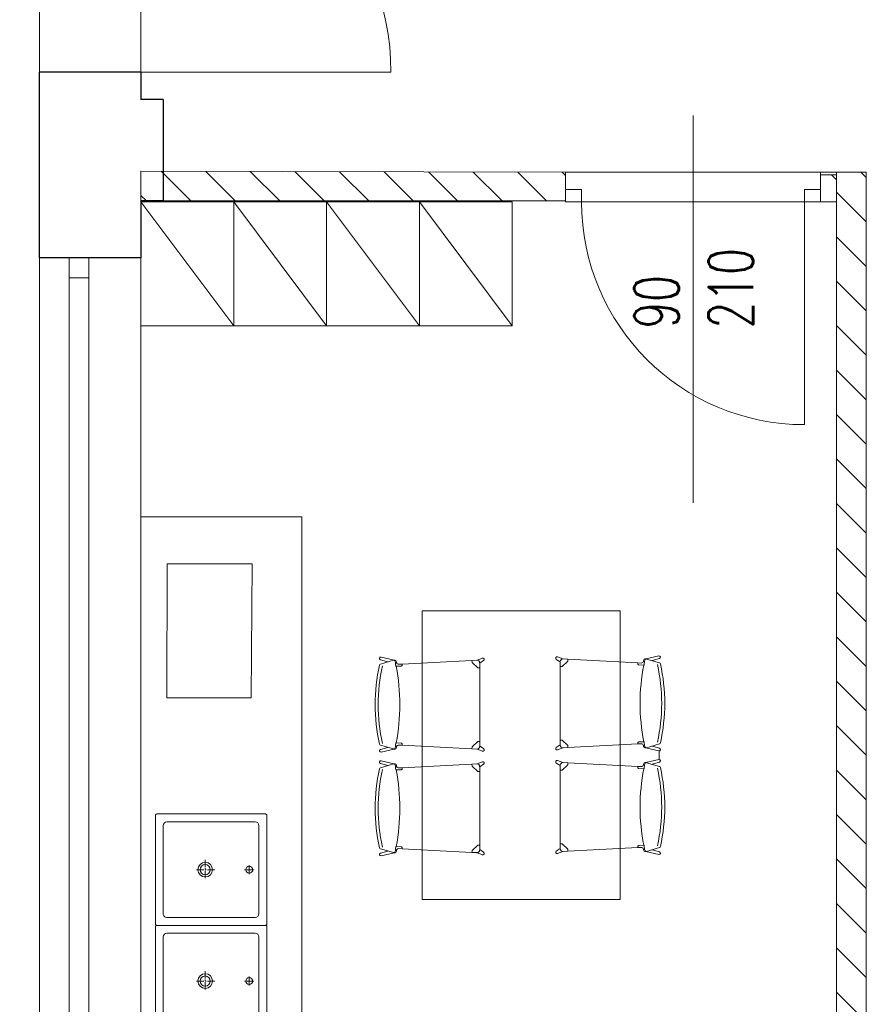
# Model space of a CAD drawing. Header units: millimetres. Extents: x -2948 to 78628, y 64669 to 215420.
# Tile 58 of 256: x 54957 to 55298, y 76389 to 76787. Entities that reach past the tile are written whole.
import ezdxf

# ---------------------------------------------------------------- set-up
doc = ezdxf.new("R2010")
doc.units = ezdxf.units.MM
doc.linetypes.add('ACAD_ISO04W100', pattern=[30, 24, -3, 0, -3])
doc.linetypes.add('CENTER2', pattern=[1.125, 0.75, -0.125, 0.125, -0.125])
for name, color, linetype, lineweight in [('meble inst', 240, 'Continuous', 5), ('NOWE SCIANY', 3, 'Continuous', 13), ('OPIS', 2, 'Continuous', 13), ('osie', 91, 'ACAD_ISO04W100', 5), ('POMOC', 1, 'Continuous', 13), ('STOLARKA', 3, 'Continuous', 13), ('WYMIAR', 5, 'Continuous', 13), ('WYPOSAZENIE_SANITARNE', 122, 'Continuous', 5), ('ŚCIANY', 7, 'Continuous', 30)]:
    doc.layers.add(name, color=color, linetype=linetype, lineweight=lineweight)
doc.layers.add('wymiary', color=1, linetype='Continuous')
doc.styles.add('style2', font='romans.shx', dxfattribs={"width": 0.7})
doc.dimstyles.new('100', dxfattribs={"dimscale": 80, "dimtxt": 0.2, "dimasz": 0.2, "dimexe": 1.25, "dimexo": 0.625, "dimgap": 0.05, "dimtad": 1, "dimdec": 0, "dimdsep": 46, "dimlunit": 6, "dimtxsty": 'style2', "dimblk1": 'TICK', "dimblk2": 'TICK', "dimsah": 1, "dimcen": 0.2, "dimse1": 1, "dimse2": 1, "dimclrd": 256, "dimclrt": 2, "dimadec": 0, "dimazin": 0, "dimtfac": 1, "dimtdec": 0, "dimtix": 1, "dimtmove": 1, "dimatfit": 0, "dimldrblk": 'DOTSMALL', "dimfxl": 1, "dimtolj": 1, "dimtzin": 0, "dimarcsym": 0})

# ---------------------------------------------------------------- blocks, each defined once
blk = doc.blocks.new('umywalka Starck X 57x57 rzut')
for p, q in [((8123.85, 1956.51, 0.03), (8123.85, 1911.51, 0.03)), ((8125.85, 1958.51, 0.03), (8170.85, 1958.51, 0.03)), ((8172.85, 1956.51, 0.03), (8172.85, 1911.51, 0.03)), ((8125.85, 1909.51, 0.03), (8170.85, 1909.51, 0.03))]:
    blk.add_line(p, q)
at = {"elevation": 0.03}
blk.add_lwpolyline([(8176.85, 1961.81, 0.414214), (8176.15, 1962.51), (8120.55, 1962.51, 0.414214), (8119.85, 1961.81), (8119.85, 1906.21, 0.414214), (8120.55, 1905.51), (8176.15, 1905.51, 0.414214), (8176.85, 1906.21)], format="xyb", close=True, dxfattribs=at)
blk.add_circle((8148.35, 1953.51, 0.03), 1.75)
at = {"linetype": 'Continuous'}
for radius in [3.75, 2.6]:
    blk.add_circle((8148.35, 1931.01, 0.03), radius, dxfattribs=at)
for centre, start, end in [((8125.85, 1956.51, 0.03), 90, 180), ((8170.85, 1956.51, 0.03), 0, 90), ((8125.85, 1911.51, 0.03), 180, 270), ((8170.85, 1911.51, 0.03), 270, 0)]:
    blk.add_arc(centre, 2, start, end)
at = {"layer": 'osie', "linetype": 'CENTER2', "ltscale": 5}
for p, q in [((8148.35, 1955.86, 0.03), (8148.35, 1951.16, 0.03)), ((8150.7, 1953.51, 0.03), (8146, 1953.51, 0.03)), ((8148.35, 1935.94, 0.03), (8148.35, 1926.09, 0.03)), ((8143.28, 1931.01, 0.03), (8153.28, 1931.01, 0.03))]:
    blk.add_line(p, q, dxfattribs=at)
blk = doc.blocks.new('A$C25880EC6')
for p, q in [((24.06, 69.9), (25.01, 66.15)), ((26.22, 69.89), (24.27, 63.3)), ((67.14, 69.89), (69.08, 63.3)), ((69.3, 69.9), (68.34, 66.15)), ((75.03, 69.72), (70.68, 69.72)), ((76.41, 69.9), (77.36, 66.15)), ((78.57, 69.89), (76.63, 63.3)), ((119.49, 69.89), (121.43, 63.3)), ((121.65, 69.9), (120.7, 66.15)), ((22.7, 69.55), (24.18, 62.97)), ((70.66, 69.55), (69.18, 62.97)), ((75.05, 69.55), (76.53, 62.97)), ((123.01, 69.55), (121.53, 62.97)), ((24.98, 61.87), (25.62, 61.75)), ((26.28, 60.92), (26.18, 59.01)), ((27.2, 59.46), (27.33, 61.93)), ((27.33, 61.93), (27.33, 62.12)), ((66.03, 61.93), (66.03, 62.12)), ((66.15, 59.46), (66.03, 61.93)), ((67.08, 60.92), (67.18, 59.01)), ((68.38, 61.87), (67.74, 61.75)), ((77.33, 61.87), (77.97, 61.75)), ((78.63, 60.92), (78.53, 59.01)), ((79.55, 59.46), (79.68, 61.93)), ((79.68, 61.93), (79.68, 62.12)), ((118.38, 61.93), (118.38, 62.12)), ((118.51, 59.46), (118.38, 61.93)), ((119.43, 60.92), (119.53, 59.01)), ((120.73, 61.87), (120.09, 61.75)), ((26.18, 59.01), (24.38, 23.68)), ((26.21, 59.01), (26.68, 58.99)), ((67.14, 59.01), (66.68, 58.99)), ((67.18, 59.01), (68.98, 23.68)), ((78.53, 59.01), (76.73, 23.68)), ((78.56, 59.01), (79.03, 58.99)), ((119.5, 59.01), (119.03, 58.99)), ((119.53, 59.01), (121.33, 23.68)), ((0, -50), (0, 50)), ((0, 50), (145.71, 50)), ((145.71, -50), (145.71, 50)), ((23.23, 18.45), (24.24, 21.14)), ((24.38, 23.68), (24.25, 21.2)), ((24.38, 23.68), (25.18, 23.64)), ((24.38, 23.68), (25.18, 23.64)), ((25.52, 23.48), (27.93, 20.94)), ((25.52, 23.48), (27.93, 20.94)), ((28.06, 20.6), (28.06, 19.8)), ((28.06, 20.6), (28.06, 19.8)), ((65.29, 20.6), (65.29, 19.8)), ((65.29, 20.6), (65.29, 19.8)), ((67.84, 23.48), (65.43, 20.94)), ((67.84, 23.48), (65.43, 20.94)), ((68.98, 23.68), (68.18, 23.64)), ((68.98, 23.68), (68.18, 23.64)), ((68.98, 23.68), (69.11, 21.2)), ((70.13, 18.45), (69.12, 21.14)), ((75.58, 18.45), (76.59, 21.14)), ((76.73, 23.68), (76.6, 21.2)), ((76.73, 23.68), (77.53, 23.64)), ((76.73, 23.68), (77.53, 23.64)), ((77.87, 23.48), (80.28, 20.94)), ((77.87, 23.48), (80.28, 20.94)), ((80.42, 20.6), (80.42, 19.8)), ((80.42, 20.6), (80.42, 19.8)), ((117.64, 20.6), (117.64, 19.8)), ((117.64, 20.6), (117.64, 19.8)), ((120.19, 23.48), (117.78, 20.94)), ((120.19, 23.48), (117.78, 20.94)), ((121.33, 23.68), (120.53, 23.64)), ((121.33, 23.68), (120.53, 23.64)), ((121.33, 23.68), (121.46, 21.2)), ((122.48, 18.45), (121.47, 21.14)), ((24.45, 17.8), (25.77, 19.71)), ((25.94, 19.8), (28.06, 19.8)), ((28.06, 19.8), (46.68, 19.8)), ((65.29, 19.8), (46.68, 19.8)), ((67.42, 19.8), (65.29, 19.8)), ((68.9, 17.8), (67.58, 19.71)), ((76.8, 17.8), (78.13, 19.71)), ((78.29, 19.8), (80.42, 19.8)), ((80.42, 19.8), (99.03, 19.8)), ((117.64, 19.8), (99.03, 19.8)), ((119.77, 19.8), (117.64, 19.8)), ((121.26, 17.8), (119.93, 19.71)), ((23.86, -19.54), (24.87, -22.23)), ((25.09, -18.88), (26.41, -20.8)), ((69.54, -18.88), (68.22, -20.8)), ((70.77, -19.54), (69.75, -22.23)), ((76.21, -19.54), (77.23, -22.23)), ((77.44, -18.88), (78.76, -20.8)), ((121.89, -18.88), (120.57, -20.8)), ((123.12, -19.54), (122.11, -22.23)), ((25.02, -24.77), (24.89, -22.29)), ((25.02, -24.77), (25.81, -24.72)), ((25.02, -24.77), (25.81, -24.72)), ((26.81, -60.1), (25.02, -24.77)), ((26.15, -24.57), (28.56, -22.03)), ((26.15, -24.57), (28.56, -22.03)), ((26.57, -20.89), (28.7, -20.89)), ((28.7, -20.89), (47.31, -20.89)), ((28.7, -21.69), (28.7, -20.89)), ((28.7, -21.69), (28.7, -20.89)), ((65.93, -20.89), (47.31, -20.89)), ((68.05, -20.89), (65.93, -20.89)), ((65.93, -21.69), (65.93, -20.89)), ((65.93, -21.69), (65.93, -20.89)), ((68.48, -24.57), (66.07, -22.03)), ((68.48, -24.57), (66.07, -22.03)), ((67.81, -60.1), (69.61, -24.77)), ((69.61, -24.77), (68.81, -24.72)), ((69.61, -24.77), (68.81, -24.72)), ((69.61, -24.77), (69.74, -22.29)), ((77.37, -24.77), (77.24, -22.29)), ((77.37, -24.77), (78.17, -24.72)), ((77.37, -24.77), (78.17, -24.72)), ((79.17, -60.1), (77.37, -24.77)), ((78.5, -24.57), (80.91, -22.03)), ((78.5, -24.57), (80.91, -22.03)), ((78.93, -20.89), (81.05, -20.89)), ((81.05, -20.89), (99.67, -20.89)), ((81.05, -21.69), (81.05, -20.89)), ((81.05, -21.69), (81.05, -20.89)), ((118.28, -20.89), (99.67, -20.89)), ((120.4, -20.89), (118.28, -20.89)), ((118.28, -21.69), (118.28, -20.89)), ((118.28, -21.69), (118.28, -20.89)), ((120.83, -24.57), (118.42, -22.03)), ((120.83, -24.57), (118.42, -22.03)), ((120.17, -60.1), (121.96, -24.77)), ((121.96, -24.77), (121.17, -24.72)), ((121.96, -24.77), (121.17, -24.72)), ((121.96, -24.77), (122.09, -22.29)), ((145.71, -50), (0, -50)), ((23.34, -70.64), (24.81, -64.06)), ((26.85, -70.98), (24.91, -64.38)), ((25.61, -62.96), (26.25, -62.84)), ((26.91, -62.01), (26.81, -60.1)), ((26.85, -60.1), (27.31, -60.07)), ((27.84, -60.55), (27.96, -63.02)), ((27.96, -63.02), (27.96, -63.21)), ((66.79, -60.55), (66.66, -63.02)), ((66.66, -63.02), (66.66, -63.21)), ((67.78, -60.1), (67.31, -60.07)), ((67.72, -62.01), (67.81, -60.1)), ((67.77, -70.98), (69.72, -64.38)), ((69.01, -62.96), (68.37, -62.84)), ((71.29, -70.64), (69.81, -64.06)), ((75.69, -70.64), (77.17, -64.06)), ((79.2, -70.98), (77.26, -64.38)), ((77.97, -62.96), (78.61, -62.84)), ((79.26, -62.01), (79.17, -60.1)), ((79.2, -60.1), (79.66, -60.07)), ((80.19, -60.55), (80.32, -63.02)), ((80.32, -63.02), (80.32, -63.21)), ((119.14, -60.55), (119.02, -63.02)), ((119.02, -63.02), (119.02, -63.21)), ((120.13, -60.1), (119.67, -60.07)), ((120.07, -62.01), (120.17, -60.1)), ((120.13, -70.98), (122.07, -64.38)), ((121.37, -62.96), (120.73, -62.84)), ((123.64, -70.64), (122.17, -64.06)), ((24.69, -70.99), (25.65, -67.24)), ((69.94, -70.99), (68.98, -67.24)), ((77.04, -70.99), (78, -67.24)), ((122.29, -70.99), (121.33, -67.24))]:
    blk.add_line(p, q)
for centre, radius, start, end in [((23.38, 69.72), 0.7, 14.5105, 194.5105), ((26.92, 69.62), 0.756, 102.6049, 165.0833), ((46.68, -18.72), 91.28, 90, 102.6049), ((46.68, -20.27), 91.28, 90, 102.3944), ((46.68, -18.72), 91.28, 77.3951, 90), ((46.68, -20.27), 91.28, 77.6056, 90), ((66.43, 69.62), 0.756, 14.9167, 77.3951), ((69.98, 69.72), 0.7, 345.4895, 165.4895), ((75.73, 69.72), 0.7, 14.5105, 194.5105), ((79.28, 69.62), 0.756, 102.6049, 165.0833), ((99.03, -18.72), 91.28, 90, 102.6049), ((99.03, -20.27), 91.28, 90, 102.3944), ((99.03, -18.72), 91.28, 77.3951, 90), ((99.03, -20.27), 91.28, 77.6056, 90), ((118.78, 69.62), 0.756, 14.9167, 77.3951), ((122.33, 69.72), 0.7, 345.4895, 165.4895), ((24.75, 63.15), 0.5, 163.586, 211.1782), ((27.33, 72.64), 10.44, 256.1504, 268.603), ((25.48, 60.96), 0.8, 357.086, 79.7695), ((46.68, 164.67), 104.55, 259.3338, 280.6662), ((66.03, 72.64), 10.44, 271.397, 283.8496), ((67.88, 60.96), 0.8, 100.2305, 182.914), ((68.6, 63.15), 0.5, 328.8218, 16.414), ((77.11, 63.15), 0.5, 163.586, 211.1782), ((79.68, 72.64), 10.44, 256.1504, 268.603), ((77.83, 60.96), 0.8, 357.086, 79.7695), ((99.03, 164.67), 104.55, 259.3338, 280.6662), ((118.38, 72.64), 10.44, 271.397, 283.8496), ((120.23, 60.96), 0.8, 100.2305, 182.914), ((120.95, 63.15), 0.5, 328.8218, 16.414), ((26.7, 59.49), 0.5, 267.0298, 357.086), ((66.65, 59.49), 0.5, 182.914, 272.9702), ((79.05, 59.49), 0.5, 267.0298, 357.086), ((119.01, 59.49), 0.5, 182.914, 272.9702), ((24.05, 21.21), 0.2, 339.3772, 357.0298), ((25.15, 23.14), 0.5, 43.5149, 87.0298), ((25.15, 23.14), 0.5, 43.5149, 87.0298), ((27.56, 20.6), 0.5, 0, 43.5149), ((27.56, 20.6), 0.5, 0, 43.5149), ((65.79, 20.6), 0.5, 136.4851, 180), ((65.79, 20.6), 0.5, 136.4851, 180), ((68.2, 23.14), 0.5, 92.9702, 136.4851), ((68.2, 23.14), 0.5, 92.9702, 136.4851), ((69.3, 21.21), 0.2, 182.9702, 200.6228), ((76.4, 21.21), 0.2, 339.3772, 357.0298), ((77.5, 23.14), 0.5, 43.5149, 87.0298), ((77.5, 23.14), 0.5, 43.5149, 87.0298), ((79.92, 20.6), 0.5, 0, 43.5149), ((79.92, 20.6), 0.5, 0, 43.5149), ((118.14, 20.6), 0.5, 136.4851, 180), ((118.14, 20.6), 0.5, 136.4851, 180), ((120.56, 23.14), 0.5, 92.9702, 136.4851), ((120.56, 23.14), 0.5, 92.9702, 136.4851), ((121.66, 21.21), 0.2, 182.9702, 200.6228), ((23.88, 18.2), 0.7, 155.8771, 324.9714), ((25.94, 19.6), 0.2, 90, 145.097), ((67.42, 19.6), 0.2, 34.903, 90), ((69.48, 18.2), 0.7, 215.0286, 24.1229), ((76.23, 18.2), 0.7, 155.8771, 324.9714), ((78.29, 19.6), 0.2, 90, 145.097), ((119.77, 19.6), 0.2, 34.903, 90), ((121.83, 18.2), 0.7, 215.0286, 24.1229), ((24.51, -19.29), 0.7, 35.0286, 204.1229), ((70.11, -19.29), 0.7, 335.8771, 144.9714), ((76.87, -19.29), 0.7, 35.0286, 204.1229), ((122.47, -19.29), 0.7, 335.8771, 144.9714), ((24.69, -22.3), 0.2, 2.9702, 20.6228), ((25.79, -24.23), 0.5, 272.9702, 316.4851), ((25.79, -24.23), 0.5, 272.9702, 316.4851), ((26.57, -20.69), 0.2, 214.903, 270), ((28.2, -21.69), 0.5, 316.4851, 0), ((28.2, -21.69), 0.5, 316.4851, 0), ((66.43, -21.69), 0.5, 180, 223.5149), ((66.43, -21.69), 0.5, 180, 223.5149), ((68.05, -20.69), 0.2, 270, 325.097), ((68.84, -24.23), 0.5, 223.5149, 267.0298), ((68.84, -24.23), 0.5, 223.5149, 267.0298), ((69.94, -22.3), 0.2, 159.3772, 177.0298), ((77.04, -22.3), 0.2, 2.9702, 20.6228), ((78.14, -24.23), 0.5, 272.9702, 316.4851), ((78.14, -24.23), 0.5, 272.9702, 316.4851), ((78.93, -20.69), 0.2, 214.903, 270), ((80.55, -21.69), 0.5, 316.4851, 0), ((80.55, -21.69), 0.5, 316.4851, 0), ((118.78, -21.69), 0.5, 180, 223.5149), ((118.78, -21.69), 0.5, 180, 223.5149), ((120.4, -20.69), 0.2, 270, 325.097), ((121.19, -24.23), 0.5, 223.5149, 267.0298), ((121.19, -24.23), 0.5, 223.5149, 267.0298), ((122.29, -22.3), 0.2, 159.3772, 177.0298), ((25.39, -64.24), 0.5, 148.8218, 196.414), ((27.96, -73.73), 10.44, 91.397, 103.8496), ((26.11, -62.05), 0.8, 280.2305, 2.914), ((27.34, -60.57), 0.5, 2.914, 92.9702), ((47.31, -165.76), 104.55, 79.3338, 100.6662), ((67.29, -60.57), 0.5, 87.0298, 177.086), ((66.66, -73.73), 10.44, 76.1504, 88.603), ((68.52, -62.05), 0.8, 177.086, 259.7695), ((69.24, -64.24), 0.5, 343.586, 31.1782), ((77.74, -64.24), 0.5, 148.8218, 196.414), ((80.32, -73.73), 10.44, 91.397, 103.8496), ((78.46, -62.05), 0.8, 280.2305, 2.914), ((79.69, -60.57), 0.5, 2.914, 92.9702), ((99.67, -165.76), 104.55, 79.3338, 100.6662), ((119.64, -60.57), 0.5, 87.0298, 177.086), ((119.02, -73.73), 10.44, 76.1504, 88.603), ((120.87, -62.05), 0.8, 177.086, 259.7695), ((121.59, -64.24), 0.5, 343.586, 31.1782), ((24.01, -70.81), 0.7, 165.4895, 345.4895), ((27.56, -70.71), 0.756, 194.9167, 257.3951), ((47.31, 17.63), 91.28, 257.3951, 270), ((47.31, 19.18), 91.28, 257.6056, 270), ((47.31, 19.18), 91.28, 270, 282.3944), ((47.31, 17.63), 91.28, 270, 282.6049), ((67.07, -70.71), 0.756, 282.6049, 345.0833), ((70.61, -70.81), 0.7, 194.5105, 14.5105), ((76.37, -70.81), 0.7, 165.4895, 345.4895), ((79.91, -70.71), 0.756, 194.9167, 257.3951), ((99.67, 17.63), 91.28, 257.3951, 270), ((99.67, 19.18), 91.28, 257.6056, 270), ((99.67, 19.18), 91.28, 270, 282.3944), ((99.67, 17.63), 91.28, 270, 282.6049), ((119.42, -70.71), 0.756, 282.6049, 345.0833), ((122.97, -70.81), 0.7, 194.5105, 14.5105)]:
    blk.add_arc(centre, radius, start, end)
at = {"extrusion": (0, 0, -1)}
for centre, major_axis, ratio, start_param, end_param in [((24.98, 62.97), (0, 1.1), 0.727273, 3.141593, 4.712389), ((24.94, 63.6), (0, 1.1), 0.727273, 3.281456, 4.018429), ((27.02, 62.12), (0.305, 0), 0.306923, -1.406459, 0.051116), ((77.33, 62.97), (0, 1.1), 0.727273, 3.141593, 4.712389), ((77.29, 63.6), (0, 1.1), 0.727273, 3.281456, 4.018429), ((79.38, 62.12), (0.305, 0), 0.306923, -1.406459, 0.051116), ((25.2, 20.77), (-0.778, 0.778), 0.727273, 3.663256, 4.730066), ((68.16, 20.76), (0.736, 0.817), 0.727273, 0.765622, 1.588473), ((77.55, 20.77), (-0.778, 0.778), 0.727273, 3.663256, 4.730066), ((120.51, 20.76), (0.736, 0.817), 0.727273, 0.765622, 1.588473), ((25.83, -21.85), (0.736, 0.817), 0.727273, 3.907214, 4.730066), ((68.79, -21.86), (-0.778, 0.778), 0.727273, 0.521663, 1.588473), ((78.19, -21.85), (0.736, 0.817), 0.727273, 3.907214, 4.730066), ((121.15, -21.86), (-0.778, 0.778), 0.727273, 0.521663, 1.588473), ((66.97, -63.21), (-0.305, 0), 0.306923, -1.406459, 0.051116), ((69.01, -64.06), (0, 1.1), 0.727273, 0, 1.570796), ((69.05, -64.69), (0, 1.1), 0.727273, 0.139864, 0.876837), ((119.32, -63.21), (-0.305, 0), 0.306923, -1.406459, 0.051116), ((121.37, -64.06), (0, 1.1), 0.727273, 0, 1.570796), ((121.4, -64.69), (0, 1.1), 0.727273, 0.139864, 0.876837)]:
    blk.add_ellipse(centre, major_axis=major_axis, ratio=ratio, start_param=start_param, end_param=end_param, dxfattribs=at)
for centre, major_axis, ratio, start_param, end_param in [((66.33, 62.12), (-0.305, 0), 0.306923, -1.406459, 0.051116), ((68.38, 62.97), (0, 1.1), 0.727273, 3.141593, 4.712389), ((68.41, 63.6), (0, 1.1), 0.727273, 3.281456, 4.018429), ((118.68, 62.12), (-0.305, 0), 0.306923, -1.406459, 0.051116), ((120.73, 62.97), (0, 1.1), 0.727273, 3.141593, 4.712389), ((120.77, 63.6), (0, 1.1), 0.727273, 3.281456, 4.018429), ((25.2, 20.76), (-0.736, 0.817), 0.727273, 0.765622, 1.588473), ((68.16, 20.77), (0.778, 0.778), 0.727273, 3.663256, 4.730066), ((77.55, 20.76), (-0.736, 0.817), 0.727273, 0.765622, 1.588473), ((120.51, 20.77), (0.778, 0.778), 0.727273, 3.663256, 4.730066), ((25.83, -21.86), (0.778, 0.778), 0.727273, 0.521663, 1.588473), ((68.79, -21.85), (-0.736, 0.817), 0.727273, 3.907214, 4.730066), ((78.18, -21.86), (0.778, 0.778), 0.727273, 0.521663, 1.588473), ((121.15, -21.85), (-0.736, 0.817), 0.727273, 3.907214, 4.730066), ((25.61, -64.06), (0, 1.1), 0.727273, 0, 1.570796), ((25.58, -64.69), (0, 1.1), 0.727273, 0.139864, 0.876837), ((27.66, -63.21), (0.305, 0), 0.306923, -1.406459, 0.051116), ((77.97, -64.06), (0, 1.1), 0.727273, 0, 1.570796), ((77.93, -64.69), (0, 1.1), 0.727273, 0.139864, 0.876837), ((80.01, -63.21), (0.305, 0), 0.306923, -1.406459, 0.051116)]:
    blk.add_ellipse(centre, major_axis=major_axis, ratio=ratio, start_param=start_param, end_param=end_param)
blk = doc.blocks.new('TICK')
at = {"color": 5}
for p, q in [((0, -0.75), (0, 0.75)), ((-1, 0), (1, 0))]:
    blk.add_line(p, q, dxfattribs=at)
at = {"const_width": 0.1}
blk.add_lwpolyline([(-0.354, -0.354), (0.354, 0.354)], dxfattribs=at)
blk = doc.blocks.new('*D1136')
at = {"layer": 'Defpoints', "color": 0, "ltscale": 2, "transparency": 16777216}
for p in [(54277.68, 76713.24), (55005.49, 76713.24), (54990.49, 76321.64)]:
    blk.add_point(p, dxfattribs=at)
at = {"layer": 'WYMIAR', "lineweight": -2, "ltscale": 2, "transparency": 16777216}
blk.add_line((54277.68, 76337.64), (54277.68, 76697.24), dxfattribs=at)
at = {"layer": 'WYMIAR', "lineweight": -2, "ltscale": 2, "transparency": 16777216, "xscale": 16, "yscale": 16, "zscale": 16}
for p, rotation in [((54277.68, 76713.24), 90), ((54277.68, 76321.64), 270)]:
    blk.add_blockref('TICK', p, dxfattribs=dict(at, rotation=rotation))
at = {"layer": 'WYMIAR', "color": 2, "ltscale": 2, "transparency": 16777216, "insert": (54265.68, 76517.44), "char_height": 16, "attachment_point": 5, "rotation": 90, "style": 'style2'}
blk.add_mtext('\\A1;392', dxfattribs=at)
blk = doc.blocks.new('_DotSmall')
at = {"layer": 'OPIS', "color": 0, "const_width": 0.5}
blk.add_lwpolyline([(-0.0625, 0, 1), (0.0625, 0, 1)], format="xyb", close=True, dxfattribs=at)
blk = doc.blocks.new('*D1137')
at = {"layer": 'Defpoints', "color": 0, "ltscale": 2, "transparency": 16777216}
for p in [(54277.68, 76725.64), (55005.51, 76725.64), (55005.49, 76713.64)]:
    blk.add_point(p, dxfattribs=at)
at = {"layer": 'WYMIAR', "lineweight": -2, "ltscale": 2, "transparency": 16777216}
for p, q in [((54277.68, 76741.64), (54277.68, 76757.64)), ((54277.68, 76713.64), (54277.68, 76725.64)), ((54277.68, 76697.64), (54277.68, 76681.64))]:
    blk.add_line(p, q, dxfattribs=at)
at = {"layer": 'WYMIAR', "lineweight": -2, "ltscale": 2, "transparency": 16777216, "xscale": 16, "yscale": 16, "zscale": 16}
for p, rotation in [((54277.68, 76725.64), 270), ((54277.68, 76713.64), 90)]:
    blk.add_blockref('TICK', p, dxfattribs=dict(at, rotation=rotation))
at = {"layer": 'WYMIAR', "color": 2, "ltscale": 2, "transparency": 16777216, "insert": (54265.68, 76719.64), "char_height": 16, "attachment_point": 5, "rotation": 90, "style": 'style2'}
blk.add_mtext('\\A1;12', dxfattribs=at)
blk = doc.blocks.new('*D1138')
at = {"layer": 'Defpoints', "color": 0, "ltscale": 2, "transparency": 16777216}
for p in [(54277.68, 77327.64), (55014.49, 77327.64), (55005.51, 76725.64)]:
    blk.add_point(p, dxfattribs=at)
at = {"layer": 'WYMIAR', "lineweight": -2, "ltscale": 2, "transparency": 16777216}
blk.add_line((54277.68, 76741.64), (54277.68, 77311.64), dxfattribs=at)
at = {"layer": 'WYMIAR', "lineweight": -2, "ltscale": 2, "transparency": 16777216, "xscale": 16, "yscale": 16, "zscale": 16}
for p, rotation in [((54277.68, 77327.64), 90), ((54277.68, 76725.64), 270)]:
    blk.add_blockref('TICK', p, dxfattribs=dict(at, rotation=rotation))
at = {"layer": 'WYMIAR', "color": 2, "ltscale": 2, "transparency": 16777216, "insert": (54265.68, 77026.64), "char_height": 16, "attachment_point": 5, "rotation": 90, "style": 'style2'}
blk.add_mtext('\\A1;602', dxfattribs=at)

msp = doc.modelspace()

# ---------------------------------------------------------------- hatches: boundary and pattern name
at = {"layer": 'NOWE SCIANY', "ltscale": 2, "true_color": 0x33a319, "transparency": 33554687}
h = msp.add_hatch(dxfattribs=at)
h.set_pattern_fill('ANSI31', color=84, scale=4)
h.set_pattern_definition([(135, (17962.765, -27572.734), (-8.9802561, -8.9802561), [])])
h.paths.add_polyline_path([(55005.49, 76725.64), (55005.49, 76713.64), (55177, 76713.64), (55177, 76718.24), (55177, 76725.24)])
h.paths.add_polyline_path([(55280, 76724.24), (55280, 76713.24), (55286.5, 76713.24), (55286.5, 76724.24)])
h = msp.add_hatch(dxfattribs=at)
h.set_pattern_fill('ANSI31', color=84, scale=4)
h.set_pattern_definition([(135, (17962.765, -27595.734), (-8.9802561, -8.9802561), [])])
h.paths.add_polyline_path([(55286.5, 76725.33), (55286.5, 76701.74), (55286.5, 76304.64), (55298.5, 76304.64), (55298.5, 76725.33)])
h.paths.add_polyline_path([(55280, 76321.64), (55280, 76316.64), (55279.9, 76316.64), (55279.76, 76309.64), (55286.5, 76309.64), (55286.5, 76317.24), (55286.5, 76321.64)])
h.paths.add_polyline_path([(55286.5, 75984.64), (55286.5, 75683.12), (55298.5, 75683.12), (55298.5, 75984.64)])
h.paths.add_polyline_path([(55005.52, 75572.64), (55005.52, 75560.64), (55286.53, 75561.25), (55286.53, 75572.85)])

# ---------------------------------------------------------------- linework, layer by layer
at = {"layer": 'meble inst', "lineweight": 5, "ltscale": 0.02}
for p, q in [((55070.52, 76586.03), (55005.5, 76586.03)), ((55070.52, 76376.44), (55070.52, 76586.03))]:
    msp.add_line(p, q, dxfattribs=at)
at = {"layer": 'meble inst', "ltscale": 0.02}
msp.add_lwpolyline([(55049.98, 76512.8), (55015.98, 76512.8), (55016.08, 76566.96), (55050.37, 76566.96)], close=True, dxfattribs=at)
at = {"layer": 'NOWE SCIANY'}
for p, q in [((55228.5, 76591.68), (55228.5, 76748.24)), ((55183.5, 76718.24), (55177, 76718.24)), ((55183.5, 76713.24), (55183.5, 76718.24)), ((55273.5, 76713.24), (55273.5, 76718.24)), ((55280, 76718.24), (55273.5, 76718.24)), ((55286.5, 76713.24), (55280, 76713.24))]:
    msp.add_line(p, q, dxfattribs=at)
at = {"layer": 'NOWE SCIANY', "ltscale": 2}
for p, q in [((55280, 76725.24), (55177, 76725.24)), ((55280, 76713.24), (55177, 76713.24))]:
    msp.add_line(p, q, dxfattribs=at)
at = {"layer": 'NOWE SCIANY', "color": 12, "ltscale": 2, "true_color": 0xdb0000}
msp.add_line((55273.5, 76713.24), (55273.5, 76623.24), dxfattribs=at)
at = {"layer": 'NOWE SCIANY'}
for points in [[(55005.49, 76765.64), (55005.49, 76866.64), (54964.49, 76866.64), (54964.49, 76765.64)], [(55176.99, 76713.64), (55005.49, 76713.64), (55005.49, 76725.64), (55177, 76725.24)], [(55177, 76718.24), (55177, 76713.24), (55177, 76725.24)], [(55286.5, 76724.24), (55280, 76724.24)]]:
    msp.add_lwpolyline(points, dxfattribs=at)
at = {"layer": 'NOWE SCIANY', "ltscale": 2}
for points in [[(55280, 76713.24), (55280, 76725.24), (55280, 76725.24)], [(55286.5, 76713.24), (55286.5, 76725.24), (55280, 76725.24)]]:
    msp.add_lwpolyline(points, dxfattribs=at)
at = {"layer": 'NOWE SCIANY', "lineweight": 5}
for points in [[(55280, 76718.24), (55280, 76724.24), (55280, 76713.24)], [(55298.5, 76159.64), (55298.5, 76725.33), (55286.5, 76725.33), (55286.5, 76159.64)]]:
    msp.add_lwpolyline(points, dxfattribs=at)
at = {"layer": 'NOWE SCIANY', "color": 12, "ltscale": 2, "true_color": 0xdb0000}
msp.add_arc((55273.5, 76713.24), 90, 180, 270, dxfattribs=at)
at = {"layer": 'POMOC'}
for p, q in [((54964.49, 76185.64), (54964.49, 76690.64)), ((55005.49, 76690.64), (55005.49, 76185.64))]:
    msp.add_line(p, q, dxfattribs=at)
at = {"layer": 'STOLARKA', "ltscale": 2}
msp.add_line((54979.49, 76765.64), (55106.49, 76765.64), dxfattribs=at)
at = {"layer": 'STOLARKA'}
for p, q in [((54976.49, 76185.64), (54976.49, 76690.64)), ((54984.49, 76185.64), (54984.49, 76690.64)), ((54976.49, 76682.64), (54984.49, 76682.64))]:
    msp.add_line(p, q, dxfattribs=at)
at = {"layer": 'STOLARKA', "ltscale": 2}
msp.add_arc((55005.49, 76765.64), 101, 0, 90, dxfattribs=at)
at = {"layer": 'wymiary', "lineweight": 5}
for p, q in [((55005.5, 76713.24), (55043, 76663.24)), ((55043, 76713.24), (55080.5, 76663.24)), ((55080.5, 76713.24), (55118, 76663.24)), ((55118, 76713.24), (55155.5, 76663.24))]:
    msp.add_line(p, q, dxfattribs=at)
for points in [[(55043, 76713.24), (55005.5, 76713.24), (55005.5, 76663.24), (55043, 76663.24)], [(55080.5, 76713.24), (55043, 76713.24), (55043, 76663.24), (55080.5, 76663.24)], [(55080.5, 76713.24), (55043, 76713.24), (55043, 76663.24), (55080.5, 76663.24)], [(55118, 76713.24), (55080.5, 76713.24), (55080.5, 76663.24), (55118, 76663.24)], [(55155.5, 76713.24), (55118, 76713.24), (55118, 76663.24), (55155.5, 76663.24)]]:
    msp.add_lwpolyline(points, close=True, dxfattribs=at)
at = {"layer": 'ŚCIANY', "ltscale": 2}
for p, q in [((54999.49, 76765.64), (54964.49, 76765.64)), ((55005.49, 76765.64), (54964.49, 76765.64)), ((54964.49, 76690.64), (54964.49, 76765.64)), ((55005.49, 76765.64), (55005.49, 76754.64)), ((55014.49, 76754.64), (55005.49, 76754.64)), ((55014.49, 76754.64), (55014.49, 76713.64)), ((55005.49, 76713.64), (55005.49, 76690.64)), ((55014.49, 76713.64), (55005.49, 76713.64)), ((54999.49, 76690.64), (54964.49, 76690.64)), ((55005.49, 76690.64), (54964.49, 76690.64))]:
    msp.add_line(p, q, dxfattribs=at)

# ---------------------------------------------------------------- block references
at = {"layer": 'meble inst', "lineweight": 5, "ltscale": 0.02, "xscale": 0.8000000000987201, "yscale": 0.8000000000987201, "zscale": 0.8000000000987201, "rotation": 269.9999999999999}
msp.add_blockref('A$C25880EC6', (55159.03, 76547.94), dxfattribs=at)
at = {"layer": 'WYPOSAZENIE_SANITARNE', "extrusion": (0, 0, -1), "xscale": -0.7894736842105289, "yscale": 0.7894736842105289, "zscale": -0.7894736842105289, "rotation": 89.99998909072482}
for p in [(-53506.97, 82876.3, 0.02), (-53506.97, 82831.3, 0.02)]:
    msp.add_blockref('umywalka Starck X 57x57 rzut', p, dxfattribs=at)

# ---------------------------------------------------------------- texts
at = {"layer": 'NOWE SCIANY', "linetype": 'Continuous', "ltscale": 0.2, "insert": (55252.79, 76662.13), "char_height": 18, "width": 280.1371, "attachment_point": 7, "rotation": 90.0085, "style": 'style2'}
msp.add_mtext('90\\P210', dxfattribs=at)

# ---------------------------------------------------------------- dimensions: what is measured, and where the dimension line sits
at = {"layer": 'WYMIAR', "ltscale": 2}
for base, p1, p2, picture, middle in [((54277.68, 77327.64), (55005.51, 76725.64), (55014.49, 77327.64), '*D1138', (54265.68, 77026.64)), ((54277.68, 76725.64), (55005.49, 76713.64), (55005.51, 76725.64), '*D1137', (54265.68, 76719.64)), ((54277.68, 76713.24), (54990.49, 76321.64), (55005.49, 76713.24), '*D1136', (54265.68, 76517.44))]:
    dim = msp.add_linear_dim(base=base, p1=p1, p2=p2, angle=90, dimstyle='100', dxfattribs=at)
    dim.commit()
    dim.dimension.update_dxf_attribs({"geometry": picture, "text_midpoint": middle})

doc.saveas('drawing.dxf')
